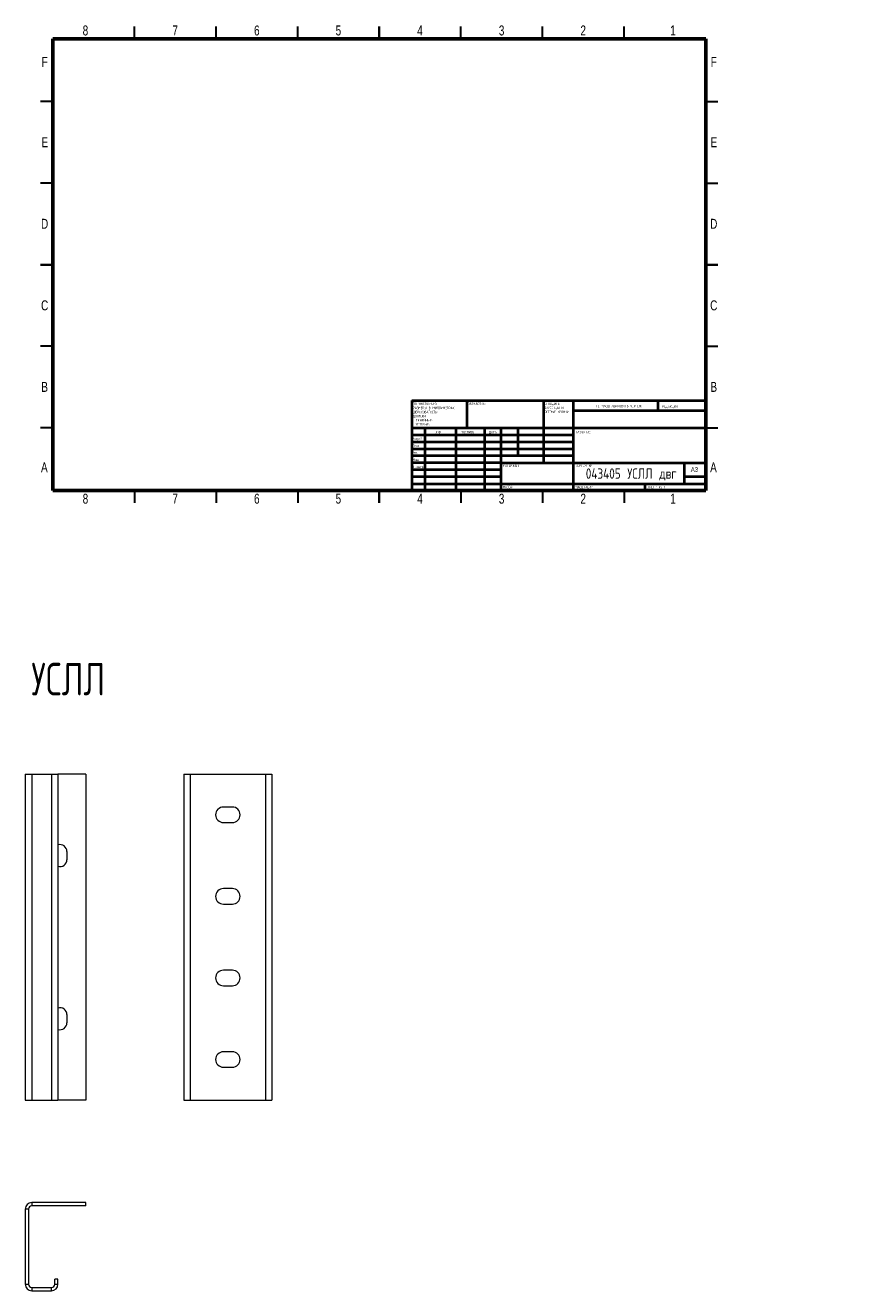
# Model space of a CAD drawing. Header units: millimetres. Extents: x -7 to 495, y -480 to 295.
import ezdxf

# ---------------------------------------------------------------- set-up
doc = ezdxf.new("R2010")
doc.units = ezdxf.units.MM
doc.styles.add('SLDTEXTSTYLE0', font='TXT', dxfattribs={"width": 0.7, "bigfont": 'bigfont'})
doc.styles.add('SLDTEXTSTYLE1', font='TXT', dxfattribs={"width": 0.75, "bigfont": 'bigfont'})
doc.styles.add('SLDTEXTSTYLE2', font='TXT', dxfattribs={"width": 0.75})
doc.styles.add('SLDTEXTSTYLE3', font='TXT', dxfattribs={"width": 0.681818, "bigfont": 'bigfont'})

# ---------------------------------------------------------------- blocks, each defined once
blk = doc.blocks.new('SW_NOTE_0')
at = {"color": 0, "linetype": 'Continuous', "lineweight": 0, "char_height": 1.5, "attachment_point": 1, "style": 'SLDTEXTSTYLE1'}
for s, insert in [('\\M+18452\\M+18443\\M+1844C\\M+18440\\M+18444\\M+18449\\M+18453\\M+1845D', (0, 1.93)), ('\\M+18448\\M+18440\\M+18454\\M+18452\\M+18445\\M+1844E\\M+18457\\M+1845C \\M+18449', (0, -0.57)), ('\\M+1844F\\M+18452\\M+18453\\M+18451\\M+1845C\\M+18445 \\M+1844B\\M+18451\\M+1844F\\M+1844D\\M+1844B\\M+18449', (0, -3.07))]:
    blk.add_mtext(s, dxfattribs=dict(at, insert=insert))
blk = doc.blocks.new('SW_NOTE_1')
at = {"color": 0, "linetype": 'Continuous', "lineweight": 0, "char_height": 1.5, "attachment_point": 1, "style": 'SLDTEXTSTYLE1'}
for s, insert in [('\\M+18450\\M+1844F \\M+18454\\M+1844D\\M+1844F\\M+1844C\\M+18458\\M+18440\\M+1844E\\M+18449\\M+1845F:', (0, 1.93)), ('\\M+18451\\M+18440\\M+18448\\M+1844D\\M+18445\\M+18451\\M+1845C \\M+18442 \\M+1844D\\M+18449\\M+1844C\\M+1844C\\M+18449\\M+1844D\\M+18445\\M+18453\\M+18451\\M+18440\\M+18456', (0, -0.57)), ('\\M+18459\\M+18445\\M+18451\\M+1844F\\M+18456\\M+1844F\\M+18442\\M+18440\\M+18453\\M+1844F\\M+18452\\M+18453\\M+1845D:', (0, -3.07)), ('\\M+18444\\M+1844F\\M+18450\\M+18454\\M+18452\\M+1844B\\M+18449:', (0, -5.57)), ('\\M+1844C\\M+18449\\M+1844E\\M+18445\\M+1844A\\M+1844E\\M+1845C\\M+18445:', (1.69, -8.07)), ('\\M+18454\\M+18443\\M+1844C\\M+1844F\\M+18442\\M+1845C\\M+18445:', (1.69, -10.57))]:
    blk.add_mtext(s, dxfattribs=dict(at, insert=insert))

msp = doc.modelspace()

# ---------------------------------------------------------------- linework, layer by layer
at = {"color": 7, "linetype": 'Continuous', "lineweight": 60}
for p, q in [((10, 10), (10, 287)), ((10, 287), (410, 287)), ((410, 287), (410, 10)), ((410, 10), (10, 10))]:
    msp.add_line(p, q, dxfattribs=at)
at = {"color": 7, "linetype": 'Continuous', "lineweight": 30}
for p, q in [((60, 287), (60, 294.5)), ((110, 287), (110, 294.5)), ((160, 287), (160, 294.5)), ((210, 287), (210, 294.5)), ((210, 294.5), (210, 287)), ((260, 287), (260, 294.5)), ((310, 287), (310, 294.5)), ((360, 287), (360, 294.5)), ((10, 248.5), (2.5, 248.5)), ((410, 248.5), (417.5, 248.5)), ((10, 198.5), (2.5, 198.5)), ((410, 198.5), (417.5, 198.5)), ((10, 148.5), (2.5, 148.5)), ((2.5, 148.5), (10, 148.5)), ((410, 148.5), (417.5, 148.5)), ((417.5, 148.5), (410, 148.5)), ((10, 98.5), (2.5, 98.5)), ((410, 98.5), (417.5, 98.5)), ((10, 48.5), (2.5, 48.5)), ((410, 48.5), (417.5, 48.5)), ((60, 10), (60, 2.5)), ((110, 10), (110, 2.5)), ((160, 10), (160, 2.5)), ((210, 10), (210, 2.5)), ((210, 2.5), (210, 10)), ((260, 10), (260, 2.5)), ((310, 10), (310, 2.5)), ((360, 10), (360, 2.5))]:
    msp.add_line(p, q, dxfattribs=at)
at = {"color": 7, "linetype": 'Continuous', "lineweight": 40}
for p, q in [((230, 65.25), (410, 65.25)), ((230, 65.25), (230, 10)), ((263.8, 48.25), (263.8, 65.25)), ((310.6, 65.25), (310.6, 27)), ((328.8, 65.25), (328.8, 10)), ((380.8, 58.88), (380.8, 65.25)), ((410, 58.88), (328.8, 58.88)), ((410, 48.25), (230, 48.25)), ((237.8, 48.25), (237.8, 10)), ((256.99, 48.25), (256.99, 10)), ((274.4, 48.25), (274.4, 10)), ((284.6, 10), (284.6, 48.25)), ((295, 31.25), (295, 48.25)), ((328.8, 44), (230, 44)), ((328.8, 39.75), (230, 39.75)), ((328.8, 35.5), (230, 35.5)), ((328.8, 31.25), (230, 31.25)), ((284.6, 27), (230, 27)), ((284.6, 27), (410, 27)), ((397, 14.25), (397, 27)), ((284.6, 22.75), (230, 22.75)), ((284.6, 18.5), (230, 18.5)), ((410, 18.5), (397, 18.5)), ((230, 14.25), (410, 14.25)), ((373, 10), (373, 14.25))]:
    msp.add_line(p, q, dxfattribs=at)
at = {"color": 7, "linetype": 'Continuous', "lineweight": 15}
for p, q in [((-6.9, -163.71), (-6.9, -363.71)), ((-6.9, -163.71), (-2.9, -163.71)), ((-2.9, -163.71), (-2.9, -363.71)), ((-2.9, -163.71), (9.1, -163.71)), ((9.1, -163.71), (9.1, -363.71)), ((9.1, -163.71), (13.1, -163.71)), ((13.1, -163.71), (13.1, -363.71)), ((30.1, -163.71), (13.1, -163.71)), ((30.1, -163.71), (30.1, -363.71)), ((90.2, -163.71), (90.2, -363.71)), ((90.2, -163.71), (94.2, -163.71)), ((94.2, -163.71), (94.2, -363.71)), ((94.2, -163.71), (140.2, -163.71)), ((140.2, -163.71), (140.2, -363.71)), ((140.2, -163.71), (144.2, -163.71)), ((144.2, -163.71), (144.2, -363.71)), ((119.95, -183.96), (114.45, -183.96)), ((114.45, -193.46), (119.95, -193.46)), ((18.6, -211.21), (18.6, -216.21)), ((119.95, -233.96), (114.45, -233.96)), ((114.45, -243.46), (119.95, -243.46)), ((119.95, -283.96), (114.45, -283.96)), ((114.45, -293.46), (119.95, -293.46)), ((18.6, -311.21), (18.6, -316.21)), ((119.95, -333.96), (114.45, -333.96)), ((114.45, -343.46), (119.95, -343.46)), ((-6.9, -363.71), (-2.9, -363.71)), ((-2.9, -363.71), (9.1, -363.71)), ((9.1, -363.71), (13.1, -363.71)), ((30.1, -363.71), (13.1, -363.71)), ((90.2, -363.71), (94.2, -363.71)), ((94.2, -363.71), (140.2, -363.71)), ((140.2, -363.71), (144.2, -363.71)), ((-2.9, -426.41), (-2.9, -428.41)), ((30.1, -426.41), (-2.9, -426.41)), ((30.1, -428.41), (30.1, -426.41)), ((-6.9, -430.41), (-6.9, -476.41)), ((-4.9, -430.41), (-6.9, -430.41)), ((-4.9, -430.41), (-4.9, -476.41)), ((30.1, -428.41), (-2.9, -428.41)), ((-6.9, -476.41), (-4.9, -476.41)), ((-2.9, -478.41), (-2.9, -480.41)), ((-2.9, -478.41), (9.1, -478.41)), ((-2.9, -480.41), (9.1, -480.41)), ((9.1, -480.41), (9.1, -478.41)), ((13.1, -473.41), (11.1, -473.41)), ((11.1, -476.41), (11.1, -473.41)), ((11.1, -476.41), (13.1, -476.41)), ((13.1, -476.41), (13.1, -473.41))]:
    msp.add_line(p, q, dxfattribs=at)
for centre, radius, start, end in [((114.45, -188.71), 4.75, 90, 270), ((119.95, -188.71), 4.75, 270, 90), ((14.35, -211.21), 4.25, 0, 107.10464), ((14.35, -216.21), 4.25, 252.89536, 0), ((114.45, -238.71), 4.75, 90, 270), ((119.95, -238.71), 4.75, 270, 90), ((114.45, -288.71), 4.75, 90, 270), ((119.95, -288.71), 4.75, 270, 90), ((14.35, -311.21), 4.25, 0, 107.10464), ((14.35, -316.21), 4.25, 252.89536, 0), ((114.45, -338.71), 4.75, 90, 270), ((119.95, -338.71), 4.75, 270, 90), ((-2.9, -430.41), 4, 90, 180), ((-2.9, -430.41), 2, 90, 180), ((-2.9, -476.41), 4, 180, 270), ((-2.9, -476.41), 2, 180, 270), ((9.1, -476.41), 4, 270, 0), ((9.1, -476.41), 2, 270, 0)]:
    msp.add_arc(centre, radius, start, end, dxfattribs=at)

# ---------------------------------------------------------------- block references
at = {"color": 7, "linetype": 'Continuous', "lineweight": 0}
for name, p in [('SW_NOTE_1', (230.59, 61.99)), ('SW_NOTE_0', (311.31, 62.07))]:
    msp.add_blockref(name, p, dxfattribs=at)

# ---------------------------------------------------------------- texts
for s, insert, char_height, attachment_point, style in [('8', (29.94, 295.11), 6.1, 2, 'SLDTEXTSTYLE2'), ('7', (84.94, 295.11), 6.1, 2, 'SLDTEXTSTYLE2'), ('6', (134.94, 295.11), 6.1, 2, 'SLDTEXTSTYLE2'), ('5', (184.94, 295.11), 6.1, 2, 'SLDTEXTSTYLE2'), ('4', (234.94, 295.11), 6.1, 2, 'SLDTEXTSTYLE2'), ('3', (284.94, 295.11), 6.1, 2, 'SLDTEXTSTYLE2'), ('2', (334.94, 295.11), 6.1, 2, 'SLDTEXTSTYLE2'), ('1', (389.94, 295.11), 6.1, 2, 'SLDTEXTSTYLE2'), ('F', (4.94, 275.86), 6.1, 2, 'SLDTEXTSTYLE2'), ('F', (414.94, 275.86), 6.1, 2, 'SLDTEXTSTYLE2'), ('E', (5.01, 226.61), 6.1, 2, 'SLDTEXTSTYLE2'), ('E', (415.01, 226.61), 6.1, 2, 'SLDTEXTSTYLE2'), ('D', (4.93, 176.61), 6.1, 2, 'SLDTEXTSTYLE2'), ('D', (414.93, 176.61), 6.1, 2, 'SLDTEXTSTYLE2'), ('C', (4.94, 126.61), 6.1, 2, 'SLDTEXTSTYLE2'), ('C', (414.94, 126.61), 6.1, 2, 'SLDTEXTSTYLE2'), ('B', (4.95, 76.61), 6.1, 2, 'SLDTEXTSTYLE2'), ('B', (414.95, 76.61), 6.1, 2, 'SLDTEXTSTYLE2'), ('\\M+1844F\\M+18441\\M+18451\\M+18440\\M+18441\\M+1844F\\M+18453\\M+1844B\\M+18440:', (264.37, 63.92), 1.5, 1, 'SLDTEXTSTYLE1'), ('\\M+1844E\\M+18445 \\M+1844D\\M+18440\\M+18452\\M+18459\\M+18453\\M+18440\\M+18441\\M+18449\\M+18451\\M+1844F\\M+18442\\M+18440\\M+18453\\M+1845D \\M+18458\\M+18445\\M+18451\\M+18453\\M+18445\\M+18447', (342.61, 62.53), 1.5, 1, 'SLDTEXTSTYLE1'), ('\\M+18451\\M+18445\\M+18444\\M+18440\\M+1844B\\M+18457\\M+18449\\M+18460', (383.33, 62.33), 1.5, 1, 'SLDTEXTSTYLE1'), ('\\M+18449\\M+1844D\\M+18460', (244.32, 46.5), 1.5, 1, 'SLDTEXTSTYLE1'), ('\\M+18450\\M+1844F\\M+18444\\M+18450\\M+18449\\M+18452\\M+1845D', (260.03, 46.56), 1.5, 1, 'SLDTEXTSTYLE1'), ('\\M+18444\\M+18440\\M+18453\\M+18440', (277.21, 46.58), 1.5, 1, 'SLDTEXTSTYLE1'), ('\\M+1844E\\M+18440\\M+18448\\M+18442\\M+18440\\M+1844E\\M+18449\\M+18445:', (330.07, 46.58), 1.5, 1, 'SLDTEXTSTYLE1'), ('\\M+18451\\M+18470\\M+18478\\M+18482\\M+18470\\M+18471.', (230.21, 42.43), 1.5, 1, 'SLDTEXTSTYLE1'), ('\\M+18454\\M+18484\\M+18472.', (230.4, 34.06), 1.5, 1, 'SLDTEXTSTYLE1'), ('\\M+18450\\M+18482\\M+18480\\M+18472.', (230.41, 38.15), 1.5, 1, 'SLDTEXTSTYLE1'), ('A', (4.76, 27.36), 6.1, 2, 'SLDTEXTSTYLE2'), ('\\M+1844D\\M+18470\\M+1848A.', (230.46, 29.73), 1.5, 1, 'SLDTEXTSTYLE1'), ('\\M+18453.\\M+1847B\\M+18480\\M+1847E\\M+18484\\M+18482', (230.67, 25.35), 1.5, 1, 'SLDTEXTSTYLE1'), ('043405 \\M+18454\\M+18452\\M+1844C\\M+1844C \\M+18474\\M+18472\\M+18473', (364.35, 23.61), 6.35, 2, 'SLDTEXTSTYLE1'), ('\\M+1844D\\M+18440\\M+18453\\M+18445\\M+18451\\M+18449\\M+18440\\M+1844C:', (285.65, 25.99), 1.5, 1, 'SLDTEXTSTYLE1'), ('\\M+18458\\M+18445\\M+18451\\M+18453\\M+18445\\M+18447 \\M+18782:', (330.37, 25.99), 1.5, 1, 'SLDTEXTSTYLE1'), ('A3', (400.87, 24.41), 2.91, 1, 'SLDTEXTSTYLE2'), ('A', (414.76, 27.36), 6.1, 2, 'SLDTEXTSTYLE2'), ('8', (29.94, 8.11), 6.1, 2, 'SLDTEXTSTYLE2'), ('7', (84.94, 8.11), 6.1, 2, 'SLDTEXTSTYLE2'), ('6', (134.94, 8.11), 6.1, 2, 'SLDTEXTSTYLE2'), ('5', (184.94, 8.11), 6.1, 2, 'SLDTEXTSTYLE2'), ('4', (234.94, 8.11), 6.1, 2, 'SLDTEXTSTYLE2'), ('3', (284.94, 8.11), 6.1, 2, 'SLDTEXTSTYLE2'), ('\\M+1844D\\M+18440\\M+18452\\M+18452\\M+18440:', (285.62, 12.95), 1.4986, 1, 'SLDTEXTSTYLE1'), ('\\M+1844D\\M+18440\\M+18452\\M+18459\\M+18453\\M+18440\\M+18441:1:1', (330.07, 12.9), 1.5, 1, 'SLDTEXTSTYLE1'), ('2', (334.94, 8.11), 6.1, 2, 'SLDTEXTSTYLE2'), ('\\M+1844C\\M+18449\\M+18452\\M+18453 1 \\M+18449\\M+18448 1', (374.48, 12.9), 1.5, 1, 'SLDTEXTSTYLE3'), ('1', (389.94, 8.11), 6.1, 2, 'SLDTEXTSTYLE2'), ('\\M+18454\\M+18452\\M+1844C\\M+1844C', (-3.22, -95.53), 20, 1, 'SLDTEXTSTYLE0')]:
    msp.add_mtext(s, dxfattribs=dict(at, insert=insert, char_height=char_height, attachment_point=attachment_point, style=style))

doc.saveas('drawing.dxf')
